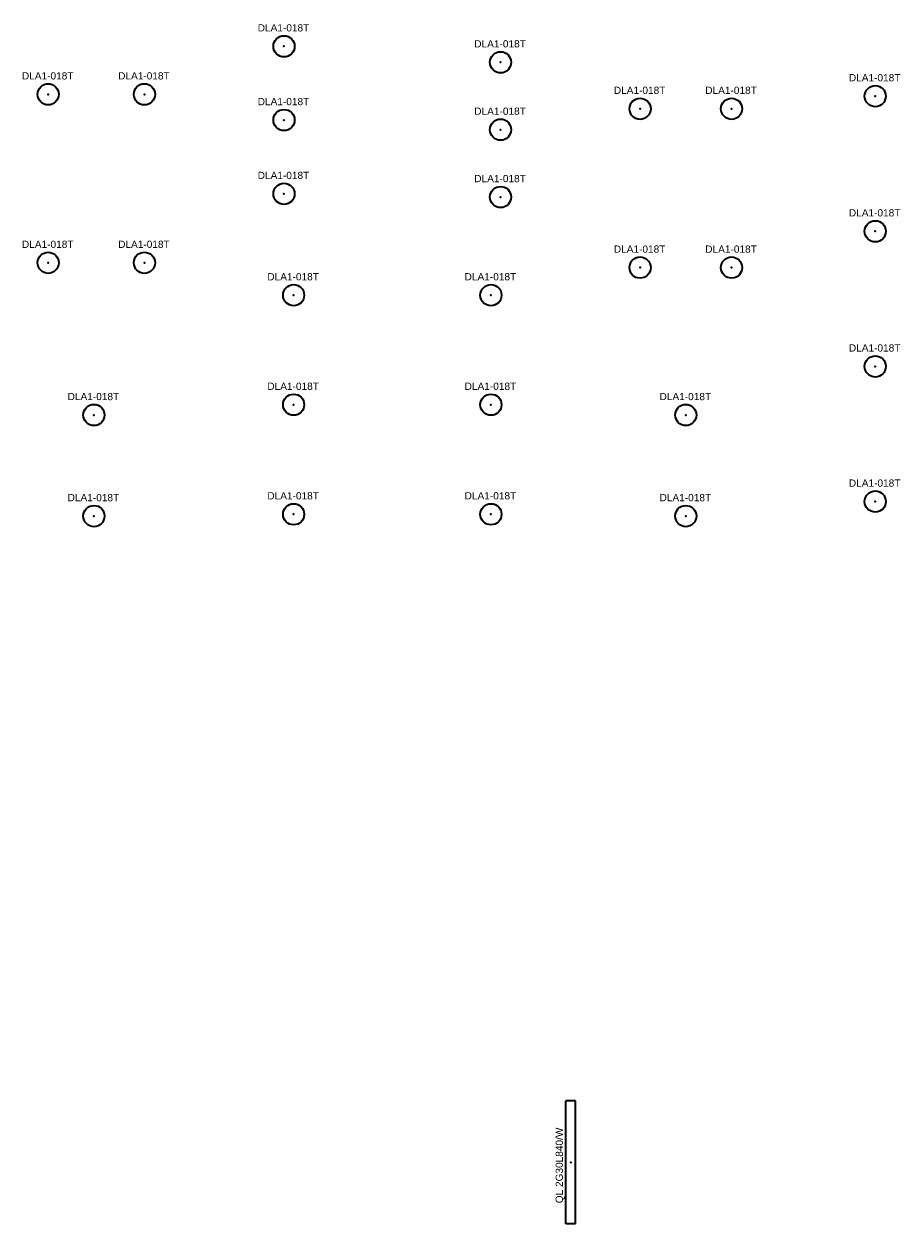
# Model space of a CAD drawing. Header units: millimetres. Extents: x 890656 to 1318430, y -176164 to -124367.
# Tile 10 of 10: x 1309339 to 1318430, y -174226 to -161758. Entities that reach past the tile are written whole.
import ezdxf
from ezdxf.enums import TextEntityAlignment as Align

# ---------------------------------------------------------------- set-up
doc = ezdxf.new("R2010")
doc.units = ezdxf.units.MM
for name, color, linetype, lineweight in [('BuildingDesign - Svítidla', 150, 'Continuous', 35), ('QL popis', 150, 'Continuous', 35), ('QL svítidla', 150, 'Continuous', 35)]:
    doc.layers.add(name, color=color, linetype=linetype, lineweight=lineweight)
doc.styles.get("Standard").update_dxf_attribs({"font": 'arial.ttf'})

# ---------------------------------------------------------------- blocks, each defined once
blk = doc.blocks.new('RECTANGLE')
at = {"layer": 'QL svítidla', "linetype": 'Continuous'}
for p, q in [((-5, 5), (5, 5)), ((-5, -5), (5, -5))]:
    blk.add_line(p, q, dxfattribs=at)
at = {"layer": 'QL svítidla'}
for p, q in [((-5, -5), (-5, 5)), ((5, -5), (5, 5))]:
    blk.add_line(p, q, dxfattribs=at)
blk.add_point((0, 0), dxfattribs=at)
at = {"layer": 'QL popis', "flags": 8}
blk.add_attdef('POPIS', text='', height=1, dxfattribs=at).set_placement((-0.25, 6), align=Align.BOTTOM_CENTER)
at = {"layer": 'QL popis', "linetype": 'Continuous', "flags": 1}
blk.add_attdef('SVITIDLO', (0, 0), '', height=2, dxfattribs=at)
blk = doc.blocks.new('CIRCLE')
at = {"layer": 'QL svítidla'}
blk.add_circle((0, 0), 5, dxfattribs=at)
blk.add_point((0, 0), dxfattribs=at)
at = {"layer": 'QL popis', "flags": 8}
blk.add_attdef('POPIS', text='', height=1, dxfattribs=at).set_placement((-0.25, 6), align=Align.BOTTOM_CENTER)
at = {"layer": 'QL popis', "linetype": 'Continuous', "flags": 1}
blk.add_attdef('SVITIDLO', (0, 0), '', height=2, dxfattribs=at)

msp = doc.modelspace()

# ---------------------------------------------------------------- block references
at = {"layer": 'BuildingDesign - Svítidla'}
ref = msp.add_blockref('CIRCLE', (1312040, -161990, 3450), dxfattribs=dict(at, xscale=22, yscale=22))
ref.add_attrib('POPIS', 'DLA1-018T', dxfattribs={"layer": 'QL popis', "height": 75, "flags": 8}).set_placement((1312035, -161858, 3450), align=Align.BOTTOM_CENTER)
ref = msp.add_blockref('CIRCLE', (1314290, -162156, 3450), dxfattribs=dict(at, xscale=22, yscale=22))
ref.add_attrib('POPIS', 'DLA1-018T', dxfattribs={"layer": 'QL popis', "height": 75, "flags": 8}).set_placement((1314285, -162024, 3450), align=Align.BOTTOM_CENTER)
ref = msp.add_blockref('CIRCLE', (1309590, -162489, 3450), dxfattribs=dict(at, xscale=22, yscale=22))
ref.add_attrib('POPIS', 'DLA1-018T', dxfattribs={"layer": 'QL popis', "height": 75, "flags": 8}).set_placement((1309585, -162357, 3450), align=Align.BOTTOM_CENTER)
ref = msp.add_blockref('CIRCLE', (1310590, -162489, 3450), dxfattribs=dict(at, xscale=22, yscale=22))
ref.add_attrib('POPIS', 'DLA1-018T', dxfattribs={"layer": 'QL popis', "height": 75, "flags": 8}).set_placement((1310585, -162357, 3450), align=Align.BOTTOM_CENTER)
ref = msp.add_blockref('CIRCLE', (1318183, -162508, 3450), dxfattribs=dict(at, xscale=22, yscale=22))
ref.add_attrib('POPIS', 'DLA1-018T', dxfattribs={"layer": 'QL popis', "height": 75, "flags": 8}).set_placement((1318177, -162376, 3450), align=Align.BOTTOM_CENTER)
ref = msp.add_blockref('CIRCLE', (1315740, -162639, 3450), dxfattribs=dict(at, xscale=22, yscale=22))
ref.add_attrib('POPIS', 'DLA1-018T', dxfattribs={"layer": 'QL popis', "height": 75, "flags": 8}).set_placement((1315735, -162507, 3450), align=Align.BOTTOM_CENTER)
ref = msp.add_blockref('CIRCLE', (1316690, -162639, 3450), dxfattribs=dict(at, xscale=22, yscale=22))
ref.add_attrib('POPIS', 'DLA1-018T', dxfattribs={"layer": 'QL popis', "height": 75, "flags": 8}).set_placement((1316685, -162507, 3450), align=Align.BOTTOM_CENTER)
ref = msp.add_blockref('CIRCLE', (1312040, -162756, 3450), dxfattribs=dict(at, xscale=22, yscale=22))
ref.add_attrib('POPIS', 'DLA1-018T', dxfattribs={"layer": 'QL popis', "height": 75, "flags": 8}).set_placement((1312035, -162624, 3450), align=Align.BOTTOM_CENTER)
ref = msp.add_blockref('CIRCLE', (1314290, -162856, 3450), dxfattribs=dict(at, xscale=22, yscale=22))
ref.add_attrib('POPIS', 'DLA1-018T', dxfattribs={"layer": 'QL popis', "height": 75, "flags": 8}).set_placement((1314285, -162724, 3450), align=Align.BOTTOM_CENTER)
ref = msp.add_blockref('CIRCLE', (1312040, -163523, 3450), dxfattribs=dict(at, xscale=22, yscale=22))
ref.add_attrib('POPIS', 'DLA1-018T', dxfattribs={"layer": 'QL popis', "height": 75, "flags": 8}).set_placement((1312035, -163391, 3450), align=Align.BOTTOM_CENTER)
ref = msp.add_blockref('CIRCLE', (1314290, -163556, 3450), dxfattribs=dict(at, xscale=22, yscale=22))
ref.add_attrib('POPIS', 'DLA1-018T', dxfattribs={"layer": 'QL popis', "height": 75, "flags": 8}).set_placement((1314285, -163424, 3450), align=Align.BOTTOM_CENTER)
ref = msp.add_blockref('CIRCLE', (1318183, -163912, 3450), dxfattribs=dict(at, xscale=22, yscale=22))
ref.add_attrib('POPIS', 'DLA1-018T', dxfattribs={"layer": 'QL popis', "height": 75, "flags": 8}).set_placement((1318177, -163780, 3450), align=Align.BOTTOM_CENTER)
ref = msp.add_blockref('CIRCLE', (1309590, -164239, 3450), dxfattribs=dict(at, xscale=22, yscale=22))
ref.add_attrib('POPIS', 'DLA1-018T', dxfattribs={"layer": 'QL popis', "height": 75, "flags": 8}).set_placement((1309585, -164107, 3450), align=Align.BOTTOM_CENTER)
ref = msp.add_blockref('CIRCLE', (1310590, -164239, 3450), dxfattribs=dict(at, xscale=22, yscale=22))
ref.add_attrib('POPIS', 'DLA1-018T', dxfattribs={"layer": 'QL popis', "height": 75, "flags": 8}).set_placement((1310585, -164107, 3450), align=Align.BOTTOM_CENTER)
ref = msp.add_blockref('CIRCLE', (1315740, -164289, 3450), dxfattribs=dict(at, xscale=22, yscale=22))
ref.add_attrib('POPIS', 'DLA1-018T', dxfattribs={"layer": 'QL popis', "height": 75, "flags": 8}).set_placement((1315735, -164157, 3450), align=Align.BOTTOM_CENTER)
ref = msp.add_blockref('CIRCLE', (1316690, -164289, 3450), dxfattribs=dict(at, xscale=22, yscale=22))
ref.add_attrib('POPIS', 'DLA1-018T', dxfattribs={"layer": 'QL popis', "height": 75, "flags": 8}).set_placement((1316685, -164157, 3450), align=Align.BOTTOM_CENTER)
ref = msp.add_blockref('CIRCLE', (1312140, -164576, 3450), dxfattribs=dict(at, xscale=22, yscale=22))
ref.add_attrib('POPIS', 'DLA1-018T', dxfattribs={"layer": 'QL popis', "height": 75, "flags": 8}).set_placement((1312135, -164444, 3450), align=Align.BOTTOM_CENTER)
ref = msp.add_blockref('CIRCLE', (1314190, -164576, 3450), dxfattribs=dict(at, xscale=22, yscale=22))
ref.add_attrib('POPIS', 'DLA1-018T', dxfattribs={"layer": 'QL popis', "height": 75, "flags": 8}).set_placement((1314185, -164444, 3450), align=Align.BOTTOM_CENTER)
ref = msp.add_blockref('CIRCLE', (1318183, -165316, 3450), dxfattribs=dict(at, xscale=22, yscale=22))
ref.add_attrib('POPIS', 'DLA1-018T', dxfattribs={"layer": 'QL popis', "height": 75, "flags": 8}).set_placement((1318177, -165184, 3450), align=Align.BOTTOM_CENTER)
ref = msp.add_blockref('CIRCLE', (1312140, -165714, 3450), dxfattribs=dict(at, xscale=22, yscale=22))
ref.add_attrib('POPIS', 'DLA1-018T', dxfattribs={"layer": 'QL popis', "height": 75, "flags": 8}).set_placement((1312135, -165582, 3450), align=Align.BOTTOM_CENTER)
ref = msp.add_blockref('CIRCLE', (1314190, -165714, 3450), dxfattribs=dict(at, xscale=22, yscale=22))
ref.add_attrib('POPIS', 'DLA1-018T', dxfattribs={"layer": 'QL popis', "height": 75, "flags": 8}).set_placement((1314185, -165582, 3450), align=Align.BOTTOM_CENTER)
ref = msp.add_blockref('CIRCLE', (1310065, -165821, 3450), dxfattribs=dict(at, xscale=22, yscale=22))
ref.add_attrib('POPIS', 'DLA1-018T', dxfattribs={"layer": 'QL popis', "height": 75, "flags": 8}).set_placement((1310060, -165689, 3450), align=Align.BOTTOM_CENTER)
ref = msp.add_blockref('CIRCLE', (1316215, -165821, 3450), dxfattribs=dict(at, xscale=22, yscale=22))
ref.add_attrib('POPIS', 'DLA1-018T', dxfattribs={"layer": 'QL popis', "height": 75, "flags": 8}).set_placement((1316210, -165689, 3450), align=Align.BOTTOM_CENTER)
ref = msp.add_blockref('CIRCLE', (1318183, -166720, 3450), dxfattribs=dict(at, xscale=22, yscale=22))
ref.add_attrib('POPIS', 'DLA1-018T', dxfattribs={"layer": 'QL popis', "height": 75, "flags": 8}).set_placement((1318177, -166588, 3450), align=Align.BOTTOM_CENTER)
ref = msp.add_blockref('CIRCLE', (1310065, -166871, 3450), dxfattribs=dict(at, xscale=22, yscale=22))
ref.add_attrib('POPIS', 'DLA1-018T', dxfattribs={"layer": 'QL popis', "height": 75, "flags": 8}).set_placement((1310060, -166739, 3450), align=Align.BOTTOM_CENTER)
ref = msp.add_blockref('CIRCLE', (1312140, -166852, 3450), dxfattribs=dict(at, xscale=22, yscale=22))
ref.add_attrib('POPIS', 'DLA1-018T', dxfattribs={"layer": 'QL popis', "height": 75, "flags": 8}).set_placement((1312135, -166720, 3450), align=Align.BOTTOM_CENTER)
ref = msp.add_blockref('CIRCLE', (1314190, -166852, 3450), dxfattribs=dict(at, xscale=22, yscale=22))
ref.add_attrib('POPIS', 'DLA1-018T', dxfattribs={"layer": 'QL popis', "height": 75, "flags": 8}).set_placement((1314185, -166720, 3450), align=Align.BOTTOM_CENTER)
ref = msp.add_blockref('CIRCLE', (1316215, -166871, 3450), dxfattribs=dict(at, xscale=22, yscale=22))
ref.add_attrib('POPIS', 'DLA1-018T', dxfattribs={"layer": 'QL popis', "height": 75, "flags": 8}).set_placement((1316210, -166739, 3450), align=Align.BOTTOM_CENTER)
ref = msp.add_blockref('RECTANGLE', (1315020, -173586, 2910), dxfattribs=dict(at, xscale=128, yscale=10, rotation=89.99999999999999))
ref.add_attrib('POPIS', 'QL 2G30L840/W', dxfattribs={"layer": 'QL popis', "height": 75, "rotation": 90, "flags": 8}).set_placement((1314960, -173618, 2910), align=Align.BOTTOM_CENTER)

doc.saveas('drawing.dxf')
